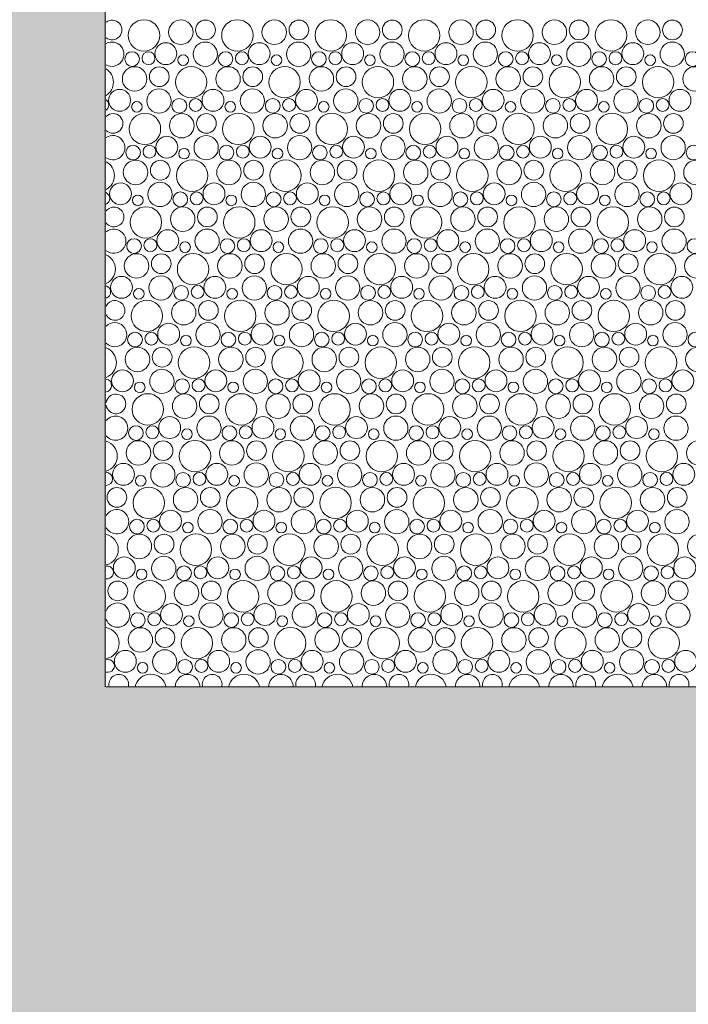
# Model space of a CAD drawing. Header units: metres. Extents: x -167 to 338, y -186 to 508.
# Tile 196 of 256: x 83.83 to 86.43, y 36.26 to 40.1. Entities that reach past the tile are written whole.
import ezdxf

# ---------------------------------------------------------------- set-up
doc = ezdxf.new("R2010")
doc.units = ezdxf.units.M
doc.header["$MEASUREMENT"] = 0
doc.linetypes.add('Öffnungslinie Tür Fenster', pattern=[0.23, 0.15, -0.08])
doc.layers.add('60 Gelände 2D Übersicht', color=7, linetype='Continuous')
doc.layers.add('60 Stellplätze', color=7, linetype='Continuous')

# ---------------------------------------------------------------- blocks, each defined once
blk = doc.blocks.new('*X44', base_point=(27236.1321, 33357.279))
at = {"layer": '60 Gelände 2D Übersicht', "color": 9, "linetype": 'Continuous', "lineweight": 18}
for centre, radius in [((84.3148, 40.0357), 0.0612), ((84.4584, 40.0482), 0.0477), ((84.5544, 40.057), 0.0384), ((84.6786, 40.0357), 0.0612), ((84.8221, 40.0482), 0.0477), ((84.9182, 40.057), 0.0384), ((85.0423, 40.0357), 0.0612), ((85.1858, 40.0482), 0.0477), ((85.2819, 40.057), 0.0384), ((85.406, 40.0357), 0.0612), ((85.5495, 40.0482), 0.0477), ((85.6456, 40.057), 0.0384), ((85.7697, 40.0357), 0.0612), ((85.9132, 40.0482), 0.0477), ((86.0093, 40.057), 0.0384), ((86.1334, 40.0357), 0.0612), ((86.2769, 40.0482), 0.0477), ((86.373, 40.057), 0.0384), ((84.3999, 39.9648), 0.0426), ((84.5534, 39.9626), 0.0473), ((84.7637, 39.9648), 0.0426), ((84.9171, 39.9626), 0.0473), ((85.1274, 39.9648), 0.0426), ((85.2808, 39.9626), 0.0473), ((85.4911, 39.9648), 0.0426), ((85.6445, 39.9626), 0.0473), ((85.8548, 39.9648), 0.0426), ((86.0083, 39.9626), 0.0473), ((86.2185, 39.9648), 0.0426), ((86.372, 39.9626), 0.0473), ((84.2687, 39.9435), 0.0286), ((84.3326, 39.947), 0.0251), ((84.4673, 39.9394), 0.0207), ((84.6325, 39.9435), 0.0286), ((84.6963, 39.947), 0.0251), ((84.831, 39.9394), 0.0207), ((84.9962, 39.9435), 0.0286), ((85.06, 39.947), 0.0251), ((85.1947, 39.9394), 0.0207), ((85.3599, 39.9435), 0.0286), ((85.4237, 39.947), 0.0251), ((85.5584, 39.9394), 0.0207), ((85.7236, 39.9435), 0.0286), ((85.7874, 39.947), 0.0251), ((85.9222, 39.9394), 0.0207), ((86.0873, 39.9435), 0.0286), ((86.1511, 39.947), 0.0251), ((86.2859, 39.9394), 0.0207), ((86.451, 39.9435), 0.0286), ((84.2784, 39.8662), 0.0477), ((84.3744, 39.875), 0.0384), ((84.4986, 39.8537), 0.0612), ((84.6421, 39.8662), 0.0477), ((84.7382, 39.875), 0.0384), ((84.8623, 39.8537), 0.0612), ((85.0058, 39.8662), 0.0477), ((85.1019, 39.875), 0.0384), ((85.226, 39.8537), 0.0612), ((85.3695, 39.8662), 0.0477), ((85.4656, 39.875), 0.0384), ((85.5897, 39.8537), 0.0612), ((85.7332, 39.8662), 0.0477), ((85.8293, 39.875), 0.0384), ((85.9534, 39.8537), 0.0612), ((86.0969, 39.8662), 0.0477), ((86.193, 39.875), 0.0384), ((86.3171, 39.8537), 0.0612), ((86.4607, 39.8662), 0.0477), ((84.2199, 39.7828), 0.0426), ((84.3734, 39.7806), 0.0473), ((84.5837, 39.7828), 0.0426), ((84.7371, 39.7806), 0.0473), ((84.9474, 39.7828), 0.0426), ((85.1008, 39.7806), 0.0473), ((85.3111, 39.7828), 0.0426), ((85.4645, 39.7806), 0.0473), ((85.6748, 39.7828), 0.0426), ((85.8283, 39.7806), 0.0473), ((86.0385, 39.7828), 0.0426), ((86.192, 39.7806), 0.0473), ((86.4022, 39.7828), 0.0426), ((84.2873, 39.7574), 0.0207), ((84.4525, 39.7615), 0.0286), ((84.5163, 39.765), 0.0251), ((84.651, 39.7574), 0.0207), ((84.8162, 39.7615), 0.0286), ((84.88, 39.765), 0.0251), ((85.0147, 39.7574), 0.0207), ((85.1799, 39.7615), 0.0286), ((85.2437, 39.765), 0.0251), ((85.3784, 39.7574), 0.0207), ((85.5436, 39.7615), 0.0286), ((85.6074, 39.765), 0.0251), ((85.7422, 39.7574), 0.0207), ((85.9073, 39.7615), 0.0286), ((85.9711, 39.765), 0.0251), ((86.1059, 39.7574), 0.0207), ((86.271, 39.7615), 0.0286), ((86.3348, 39.765), 0.0251), ((84.3186, 39.6717), 0.0612), ((84.4621, 39.6842), 0.0477), ((84.5582, 39.693), 0.0384), ((84.6823, 39.6717), 0.0612), ((84.8258, 39.6842), 0.0477), ((84.9219, 39.693), 0.0384), ((85.046, 39.6717), 0.0612), ((85.1895, 39.6842), 0.0477), ((85.2856, 39.693), 0.0384), ((85.4097, 39.6717), 0.0612), ((85.5532, 39.6842), 0.0477), ((85.6493, 39.693), 0.0384), ((85.7734, 39.6717), 0.0612), ((85.9169, 39.6842), 0.0477), ((86.013, 39.693), 0.0384), ((86.1371, 39.6717), 0.0612), ((86.2807, 39.6842), 0.0477), ((86.3767, 39.693), 0.0384), ((84.4037, 39.6008), 0.0426), ((84.5571, 39.5986), 0.0473), ((84.7674, 39.6008), 0.0426), ((84.9208, 39.5986), 0.0473), ((85.1311, 39.6008), 0.0426), ((85.2845, 39.5986), 0.0473), ((85.4948, 39.6008), 0.0426), ((85.6483, 39.5986), 0.0473), ((85.8585, 39.6008), 0.0426), ((86.012, 39.5986), 0.0473), ((86.2222, 39.6008), 0.0426), ((86.3757, 39.5986), 0.0473), ((84.2725, 39.5795), 0.0286), ((84.3363, 39.5831), 0.0251), ((84.6362, 39.5795), 0.0286), ((84.7, 39.5831), 0.0251), ((84.9999, 39.5795), 0.0286), ((85.0637, 39.5831), 0.0251), ((85.3636, 39.5795), 0.0286), ((85.4274, 39.5831), 0.0251), ((85.7273, 39.5795), 0.0286), ((85.7911, 39.5831), 0.0251), ((86.091, 39.5795), 0.0286), ((86.1548, 39.5831), 0.0251), ((86.4547, 39.5795), 0.0286), ((84.471, 39.5754), 0.0207), ((84.8347, 39.5754), 0.0207), ((85.1984, 39.5754), 0.0207), ((85.5622, 39.5754), 0.0207), ((85.9259, 39.5754), 0.0207), ((86.2896, 39.5754), 0.0207), ((84.2821, 39.5022), 0.0477), ((84.3782, 39.511), 0.0384), ((84.5023, 39.4897), 0.0612), ((84.6458, 39.5022), 0.0477), ((84.7419, 39.511), 0.0384), ((84.866, 39.4897), 0.0612), ((85.0095, 39.5022), 0.0477), ((85.1056, 39.511), 0.0384), ((85.2297, 39.4897), 0.0612), ((85.3732, 39.5022), 0.0477), ((85.4693, 39.511), 0.0384), ((85.5934, 39.4897), 0.0612), ((85.7369, 39.5022), 0.0477), ((85.833, 39.511), 0.0384), ((85.9571, 39.4897), 0.0612), ((86.1007, 39.5022), 0.0477), ((86.1967, 39.511), 0.0384), ((86.3208, 39.4897), 0.0612), ((86.4644, 39.5022), 0.0477), ((84.2237, 39.4188), 0.0426), ((84.3771, 39.4166), 0.0473), ((84.5874, 39.4188), 0.0426), ((84.7408, 39.4166), 0.0473), ((84.9511, 39.4188), 0.0426), ((85.1045, 39.4166), 0.0473), ((85.3148, 39.4188), 0.0426), ((85.4683, 39.4166), 0.0473), ((85.6785, 39.4188), 0.0426), ((85.832, 39.4166), 0.0473), ((86.0422, 39.4188), 0.0426), ((86.1957, 39.4166), 0.0473), ((86.4059, 39.4188), 0.0426), ((84.291, 39.3934), 0.0207), ((84.4562, 39.3975), 0.0286), ((84.52, 39.4011), 0.0251), ((84.6547, 39.3934), 0.0207), ((84.8199, 39.3975), 0.0286), ((84.8837, 39.4011), 0.0251), ((85.0184, 39.3934), 0.0207), ((85.1836, 39.3975), 0.0286), ((85.2474, 39.4011), 0.0251), ((85.3822, 39.3934), 0.0207), ((85.5473, 39.3975), 0.0286), ((85.6111, 39.4011), 0.0251), ((85.7459, 39.3934), 0.0207), ((85.911, 39.3975), 0.0286), ((85.9748, 39.4011), 0.0251), ((86.1096, 39.3934), 0.0207), ((86.2747, 39.3975), 0.0286), ((86.3385, 39.4011), 0.0251), ((84.3223, 39.3077), 0.0612), ((84.686, 39.3077), 0.0612), ((85.0497, 39.3077), 0.0612), ((85.4134, 39.3077), 0.0612), ((85.7771, 39.3077), 0.0612), ((86.1408, 39.3077), 0.0612), ((84.4658, 39.3202), 0.0477), ((84.5619, 39.329), 0.0384), ((84.8295, 39.3202), 0.0477), ((84.9256, 39.329), 0.0384), ((85.1932, 39.3202), 0.0477), ((85.2893, 39.329), 0.0384), ((85.5569, 39.3202), 0.0477), ((85.653, 39.329), 0.0384), ((85.9207, 39.3202), 0.0477), ((86.0167, 39.329), 0.0384), ((86.2844, 39.3202), 0.0477), ((86.3804, 39.329), 0.0384), ((84.4074, 39.2368), 0.0426), ((84.5608, 39.2346), 0.0473), ((84.7711, 39.2368), 0.0426), ((84.9245, 39.2346), 0.0473), ((85.1348, 39.2368), 0.0426), ((85.2883, 39.2346), 0.0473), ((85.4985, 39.2368), 0.0426), ((85.652, 39.2346), 0.0473), ((85.8622, 39.2368), 0.0426), ((86.0157, 39.2346), 0.0473), ((86.2259, 39.2368), 0.0426), ((86.3794, 39.2346), 0.0473), ((84.2762, 39.2155), 0.0286), ((84.34, 39.2191), 0.0251), ((84.4747, 39.2114), 0.0207), ((84.6399, 39.2155), 0.0286), ((84.7037, 39.2191), 0.0251), ((84.8384, 39.2114), 0.0207), ((85.0036, 39.2155), 0.0286), ((85.0674, 39.2191), 0.0251), ((85.2022, 39.2114), 0.0207), ((85.3673, 39.2155), 0.0286), ((85.4311, 39.2191), 0.0251), ((85.5659, 39.2114), 0.0207), ((85.731, 39.2155), 0.0286), ((85.7948, 39.2191), 0.0251), ((85.9296, 39.2114), 0.0207), ((86.0947, 39.2155), 0.0286), ((86.1585, 39.2191), 0.0251), ((86.2933, 39.2114), 0.0207), ((86.4584, 39.2155), 0.0286), ((84.2858, 39.1382), 0.0477), ((84.3819, 39.147), 0.0384), ((84.506, 39.1257), 0.0612), ((84.6495, 39.1382), 0.0477), ((84.7456, 39.147), 0.0384), ((84.8697, 39.1257), 0.0612), ((85.0132, 39.1382), 0.0477), ((85.1093, 39.147), 0.0384), ((85.2334, 39.1257), 0.0612), ((85.3769, 39.1382), 0.0477), ((85.473, 39.147), 0.0384), ((85.5971, 39.1257), 0.0612), ((85.7407, 39.1382), 0.0477), ((85.8367, 39.147), 0.0384), ((85.9608, 39.1257), 0.0612), ((86.1044, 39.1382), 0.0477), ((86.2004, 39.147), 0.0384), ((86.3245, 39.1257), 0.0612), ((86.4681, 39.1382), 0.0477), ((84.2274, 39.0548), 0.0426), ((84.3808, 39.0526), 0.0473), ((84.4599, 39.0335), 0.0286), ((84.5237, 39.0371), 0.0251), ((84.5911, 39.0548), 0.0426), ((84.7445, 39.0526), 0.0473), ((84.8236, 39.0335), 0.0286), ((84.8874, 39.0371), 0.0251), ((84.9548, 39.0548), 0.0426), ((85.1083, 39.0526), 0.0473), ((85.1873, 39.0335), 0.0286), ((85.2511, 39.0371), 0.0251), ((85.3185, 39.0548), 0.0426), ((85.472, 39.0526), 0.0473), ((85.551, 39.0335), 0.0286), ((85.6148, 39.0371), 0.0251), ((85.6822, 39.0548), 0.0426), ((85.8357, 39.0526), 0.0473), ((85.9147, 39.0335), 0.0286), ((85.9785, 39.0371), 0.0251), ((86.0459, 39.0548), 0.0426), ((86.1994, 39.0526), 0.0473), ((86.2784, 39.0335), 0.0286), ((86.3422, 39.0371), 0.0251), ((86.4096, 39.0548), 0.0426), ((84.2947, 39.0294), 0.0207), ((84.6584, 39.0294), 0.0207), ((85.0222, 39.0294), 0.0207), ((85.3859, 39.0294), 0.0207), ((85.7496, 39.0294), 0.0207), ((86.1133, 39.0294), 0.0207), ((84.326, 38.9437), 0.0612), ((84.4695, 38.9562), 0.0477), ((84.5656, 38.965), 0.0384), ((84.6897, 38.9437), 0.0612), ((84.8332, 38.9562), 0.0477), ((84.9293, 38.965), 0.0384), ((85.0534, 38.9437), 0.0612), ((85.1969, 38.9562), 0.0477), ((85.293, 38.965), 0.0384), ((85.4171, 38.9437), 0.0612), ((85.5607, 38.9562), 0.0477), ((85.6567, 38.965), 0.0384), ((85.7808, 38.9437), 0.0612), ((85.9244, 38.9562), 0.0477), ((86.0204, 38.965), 0.0384), ((86.1445, 38.9437), 0.0612), ((86.2881, 38.9562), 0.0477), ((86.3841, 38.965), 0.0384), ((84.4111, 38.8728), 0.0426), ((84.5645, 38.8706), 0.0473), ((84.7748, 38.8728), 0.0426), ((84.9283, 38.8706), 0.0473), ((85.1385, 38.8728), 0.0426), ((85.292, 38.8706), 0.0473), ((85.5022, 38.8728), 0.0426), ((85.6557, 38.8706), 0.0473), ((85.8659, 38.8728), 0.0426), ((86.0194, 38.8706), 0.0473), ((86.2296, 38.8728), 0.0426), ((86.3831, 38.8706), 0.0473), ((84.2799, 38.8515), 0.0286), ((84.3437, 38.8551), 0.0251), ((84.6436, 38.8515), 0.0286), ((84.7074, 38.8551), 0.0251), ((85.0073, 38.8515), 0.0286), ((85.0711, 38.8551), 0.0251), ((85.371, 38.8515), 0.0286), ((85.4348, 38.8551), 0.0251), ((85.7347, 38.8515), 0.0286), ((85.7985, 38.8551), 0.0251), ((86.0984, 38.8515), 0.0286), ((86.1622, 38.8551), 0.0251), ((86.4621, 38.8515), 0.0286), ((84.4784, 38.8474), 0.0207), ((84.8422, 38.8474), 0.0207), ((85.2059, 38.8474), 0.0207), ((85.5696, 38.8474), 0.0207), ((85.9333, 38.8474), 0.0207), ((86.297, 38.8474), 0.0207), ((84.2895, 38.7742), 0.0477), ((84.3856, 38.783), 0.0384), ((84.5097, 38.7617), 0.0612), ((84.6532, 38.7742), 0.0477), ((84.7493, 38.783), 0.0384), ((84.8734, 38.7617), 0.0612), ((85.0169, 38.7742), 0.0477), ((85.113, 38.783), 0.0384), ((85.2371, 38.7617), 0.0612), ((85.3807, 38.7742), 0.0477), ((85.4767, 38.783), 0.0384), ((85.6008, 38.7617), 0.0612), ((85.7444, 38.7742), 0.0477), ((85.8404, 38.783), 0.0384), ((85.9645, 38.7617), 0.0612), ((86.1081, 38.7742), 0.0477), ((86.2041, 38.783), 0.0384), ((86.3282, 38.7617), 0.0612), ((86.4718, 38.7742), 0.0477), ((84.2311, 38.6908), 0.0426), ((84.3845, 38.6886), 0.0473), ((84.5948, 38.6908), 0.0426), ((84.7483, 38.6886), 0.0473), ((84.9585, 38.6908), 0.0426), ((85.112, 38.6886), 0.0473), ((85.3222, 38.6908), 0.0426), ((85.4757, 38.6886), 0.0473), ((85.6859, 38.6908), 0.0426), ((85.8394, 38.6886), 0.0473), ((86.0496, 38.6908), 0.0426), ((86.2031, 38.6886), 0.0473), ((86.4133, 38.6908), 0.0426), ((84.2984, 38.6654), 0.0207), ((84.4636, 38.6695), 0.0286), ((84.5274, 38.6731), 0.0251), ((84.6622, 38.6654), 0.0207), ((84.8273, 38.6695), 0.0286), ((84.8911, 38.6731), 0.0251), ((85.0259, 38.6654), 0.0207), ((85.191, 38.6695), 0.0286), ((85.2548, 38.6731), 0.0251), ((85.3896, 38.6654), 0.0207), ((85.5547, 38.6695), 0.0286), ((85.6185, 38.6731), 0.0251), ((85.7533, 38.6654), 0.0207), ((85.9184, 38.6695), 0.0286), ((85.9822, 38.6731), 0.0251), ((86.117, 38.6654), 0.0207), ((86.2821, 38.6695), 0.0286), ((86.3459, 38.6731), 0.0251), ((84.3297, 38.5797), 0.0612), ((84.6934, 38.5797), 0.0612), ((85.0571, 38.5797), 0.0612), ((85.4208, 38.5797), 0.0612), ((85.7845, 38.5797), 0.0612), ((86.1482, 38.5797), 0.0612), ((84.4732, 38.5922), 0.0477), ((84.5693, 38.601), 0.0384), ((84.8369, 38.5922), 0.0477), ((84.933, 38.601), 0.0384), ((85.2007, 38.5922), 0.0477), ((85.2967, 38.601), 0.0384), ((85.5644, 38.5922), 0.0477), ((85.6604, 38.601), 0.0384), ((85.9281, 38.5922), 0.0477), ((86.0241, 38.601), 0.0384), ((86.2918, 38.5922), 0.0477), ((86.3878, 38.601), 0.0384), ((84.4148, 38.5088), 0.0426), ((84.5683, 38.5066), 0.0473), ((84.7785, 38.5088), 0.0426), ((84.932, 38.5066), 0.0473), ((85.1422, 38.5088), 0.0426), ((85.2957, 38.5066), 0.0473), ((85.5059, 38.5088), 0.0426), ((85.6594, 38.5066), 0.0473), ((85.8696, 38.5088), 0.0426), ((86.0231, 38.5066), 0.0473), ((86.2333, 38.5088), 0.0426), ((86.3868, 38.5066), 0.0473), ((84.2836, 38.4875), 0.0286), ((84.3474, 38.4911), 0.0251), ((84.4822, 38.4834), 0.0207), ((84.6473, 38.4875), 0.0286), ((84.7111, 38.4911), 0.0251), ((84.8459, 38.4834), 0.0207), ((85.011, 38.4875), 0.0286), ((85.0748, 38.4911), 0.0251), ((85.2096, 38.4834), 0.0207), ((85.3747, 38.4875), 0.0286), ((85.4385, 38.4911), 0.0251), ((85.5733, 38.4834), 0.0207), ((85.7384, 38.4875), 0.0286), ((85.8022, 38.4911), 0.0251), ((85.937, 38.4834), 0.0207), ((86.1021, 38.4875), 0.0286), ((86.1659, 38.4911), 0.0251), ((86.3007, 38.4834), 0.0207), ((84.2932, 38.4102), 0.0477), ((84.3893, 38.419), 0.0384), ((84.5134, 38.3977), 0.0612), ((84.6569, 38.4102), 0.0477), ((84.753, 38.419), 0.0384), ((84.8771, 38.3977), 0.0612), ((85.0207, 38.4102), 0.0477), ((85.1167, 38.419), 0.0384), ((85.2408, 38.3977), 0.0612), ((85.3844, 38.4102), 0.0477), ((85.4804, 38.419), 0.0384), ((85.6045, 38.3977), 0.0612), ((85.7481, 38.4102), 0.0477), ((85.8441, 38.419), 0.0384), ((85.9682, 38.3977), 0.0612), ((86.1118, 38.4102), 0.0477), ((86.2078, 38.419), 0.0384), ((86.3319, 38.3977), 0.0612), ((86.4755, 38.4102), 0.0477), ((84.2348, 38.3268), 0.0426), ((84.3883, 38.3246), 0.0473), ((84.4673, 38.3055), 0.0286), ((84.5311, 38.3091), 0.0251), ((84.5985, 38.3268), 0.0426), ((84.752, 38.3246), 0.0473), ((84.831, 38.3055), 0.0286), ((84.8948, 38.3091), 0.0251), ((84.9622, 38.3268), 0.0426), ((85.1157, 38.3246), 0.0473), ((85.1947, 38.3055), 0.0286), ((85.2585, 38.3091), 0.0251), ((85.3259, 38.3268), 0.0426), ((85.4794, 38.3246), 0.0473), ((85.5584, 38.3055), 0.0286), ((85.6222, 38.3091), 0.0251), ((85.6896, 38.3268), 0.0426), ((85.8431, 38.3246), 0.0473), ((85.9221, 38.3055), 0.0286), ((85.9859, 38.3091), 0.0251), ((86.0533, 38.3268), 0.0426), ((86.2068, 38.3246), 0.0473), ((86.2858, 38.3055), 0.0286), ((86.3497, 38.3091), 0.0251), ((86.417, 38.3268), 0.0426), ((84.3022, 38.3014), 0.0207), ((84.6659, 38.3014), 0.0207), ((85.0296, 38.3014), 0.0207), ((85.3933, 38.3014), 0.0207), ((85.757, 38.3014), 0.0207), ((86.1207, 38.3014), 0.0207), ((84.2093, 38.237), 0.0384), ((84.3334, 38.2157), 0.0612), ((84.4769, 38.2282), 0.0477), ((84.573, 38.237), 0.0384), ((84.6971, 38.2157), 0.0612), ((84.8407, 38.2282), 0.0477), ((84.9367, 38.237), 0.0384), ((85.0608, 38.2157), 0.0612), ((85.2044, 38.2282), 0.0477), ((85.3004, 38.237), 0.0384), ((85.4245, 38.2157), 0.0612), ((85.5681, 38.2282), 0.0477), ((85.6641, 38.237), 0.0384), ((85.7882, 38.2157), 0.0612), ((85.9318, 38.2282), 0.0477), ((86.0278, 38.237), 0.0384), ((86.1519, 38.2157), 0.0612), ((86.2955, 38.2282), 0.0477), ((86.3915, 38.237), 0.0384), ((84.4185, 38.1448), 0.0426), ((84.572, 38.1426), 0.0473), ((84.7822, 38.1448), 0.0426), ((84.9357, 38.1426), 0.0473), ((85.1459, 38.1448), 0.0426), ((85.2994, 38.1426), 0.0473), ((85.5096, 38.1448), 0.0426), ((85.6631, 38.1426), 0.0473), ((85.8733, 38.1448), 0.0426), ((86.0268, 38.1426), 0.0473), ((86.237, 38.1448), 0.0426), ((86.3905, 38.1426), 0.0473), ((84.2873, 38.1235), 0.0286), ((84.3511, 38.1271), 0.0251), ((84.651, 38.1235), 0.0286), ((84.7148, 38.1271), 0.0251), ((85.0147, 38.1235), 0.0286), ((85.0785, 38.1271), 0.0251), ((85.3784, 38.1235), 0.0286), ((85.4422, 38.1271), 0.0251), ((85.7421, 38.1235), 0.0286), ((85.8059, 38.1271), 0.0251), ((86.1058, 38.1235), 0.0286), ((86.1697, 38.1271), 0.0251), ((84.4859, 38.1194), 0.0207), ((84.8496, 38.1194), 0.0207), ((85.2133, 38.1194), 0.0207), ((85.577, 38.1194), 0.0207), ((85.9407, 38.1194), 0.0207), ((86.3044, 38.1194), 0.0207), ((84.2969, 38.0462), 0.0477), ((84.393, 38.055), 0.0384), ((84.5171, 38.0337), 0.0612), ((84.6607, 38.0462), 0.0477), ((84.7567, 38.055), 0.0384), ((84.8808, 38.0337), 0.0612), ((85.0244, 38.0462), 0.0477), ((85.1204, 38.055), 0.0384), ((85.2445, 38.0337), 0.0612), ((85.3881, 38.0462), 0.0477), ((85.4841, 38.055), 0.0384), ((85.6082, 38.0337), 0.0612), ((85.7518, 38.0462), 0.0477), ((85.8478, 38.055), 0.0384), ((85.9719, 38.0337), 0.0612), ((86.1155, 38.0462), 0.0477), ((86.2115, 38.055), 0.0384), ((86.3356, 38.0337), 0.0612), ((86.4792, 38.0462), 0.0477), ((84.2385, 37.9628), 0.0426), ((84.392, 37.9606), 0.0473), ((84.6022, 37.9628), 0.0426), ((84.7557, 37.9606), 0.0473), ((84.9659, 37.9628), 0.0426), ((85.1194, 37.9606), 0.0473), ((85.3296, 37.9628), 0.0426), ((85.4831, 37.9606), 0.0473), ((85.6933, 37.9628), 0.0426), ((85.8468, 37.9606), 0.0473), ((86.057, 37.9628), 0.0426), ((86.2105, 37.9606), 0.0473), ((86.4207, 37.9628), 0.0426), ((84.3059, 37.9374), 0.0207), ((84.471, 37.9415), 0.0286), ((84.5348, 37.9451), 0.0251), ((84.6696, 37.9374), 0.0207), ((84.8347, 37.9415), 0.0286), ((84.8985, 37.9451), 0.0251), ((85.0333, 37.9374), 0.0207), ((85.1984, 37.9415), 0.0286), ((85.2622, 37.9451), 0.0251), ((85.397, 37.9374), 0.0207), ((85.5621, 37.9415), 0.0286), ((85.6259, 37.9451), 0.0251), ((85.7607, 37.9374), 0.0207), ((85.9258, 37.9415), 0.0286), ((85.9897, 37.9451), 0.0251), ((86.1244, 37.9374), 0.0207), ((86.2895, 37.9415), 0.0286), ((86.3534, 37.9451), 0.0251), ((84.3371, 37.8517), 0.0612), ((84.7008, 37.8517), 0.0612), ((85.0645, 37.8517), 0.0612), ((85.4282, 37.8517), 0.0612), ((85.7919, 37.8517), 0.0612), ((86.1556, 37.8517), 0.0612), ((84.213, 37.873), 0.0384), ((84.4807, 37.8642), 0.0477), ((84.5767, 37.873), 0.0384), ((84.8444, 37.8642), 0.0477), ((84.9404, 37.873), 0.0384), ((85.2081, 37.8642), 0.0477), ((85.3041, 37.873), 0.0384), ((85.5718, 37.8642), 0.0477), ((85.6678, 37.873), 0.0384), ((85.9355, 37.8642), 0.0477), ((86.0315, 37.873), 0.0384), ((86.2992, 37.8642), 0.0477), ((86.3952, 37.873), 0.0384), ((84.4222, 37.7808), 0.0426), ((84.5757, 37.7787), 0.0473), ((84.7859, 37.7808), 0.0426), ((84.9394, 37.7787), 0.0473), ((85.1496, 37.7808), 0.0426), ((85.3031, 37.7787), 0.0473), ((85.5133, 37.7808), 0.0426), ((85.6668, 37.7787), 0.0473), ((85.877, 37.7808), 0.0426), ((86.0305, 37.7787), 0.0473), ((86.2407, 37.7808), 0.0426), ((86.3942, 37.7787), 0.0473), ((84.291, 37.7595), 0.0286), ((84.3548, 37.7631), 0.0251), ((84.4896, 37.7554), 0.0207), ((84.6547, 37.7595), 0.0286), ((84.7185, 37.7631), 0.0251), ((84.8533, 37.7554), 0.0207), ((85.0184, 37.7595), 0.0286), ((85.0822, 37.7631), 0.0251), ((85.217, 37.7554), 0.0207), ((85.3821, 37.7595), 0.0286), ((85.4459, 37.7631), 0.0251), ((85.5807, 37.7554), 0.0207), ((85.7458, 37.7595), 0.0286), ((85.8097, 37.7631), 0.0251), ((85.9444, 37.7554), 0.0207), ((86.1095, 37.7595), 0.0286), ((86.1734, 37.7631), 0.0251), ((86.3081, 37.7554), 0.0207), ((84.3007, 37.6822), 0.0477), ((84.3967, 37.691), 0.0384), ((84.5208, 37.6697), 0.0612), ((84.6644, 37.6822), 0.0477), ((84.7604, 37.691), 0.0384), ((84.8845, 37.6697), 0.0612), ((85.0281, 37.6822), 0.0477), ((85.1241, 37.691), 0.0384), ((85.2482, 37.6697), 0.0612), ((85.3918, 37.6822), 0.0477), ((85.4878, 37.691), 0.0384), ((85.6119, 37.6697), 0.0612), ((85.7555, 37.6822), 0.0477), ((85.8515, 37.691), 0.0384), ((85.9756, 37.6697), 0.0612), ((86.1192, 37.6822), 0.0477), ((86.2152, 37.691), 0.0384), ((86.3393, 37.6697), 0.0612), ((84.3957, 37.5967), 0.0473), ((84.7594, 37.5967), 0.0473), ((85.1231, 37.5967), 0.0473), ((85.4868, 37.5967), 0.0473), ((85.8505, 37.5967), 0.0473), ((86.2142, 37.5967), 0.0473), ((84.2422, 37.5988), 0.0426), ((84.4747, 37.5775), 0.0286), ((84.5385, 37.5811), 0.0251), ((84.6059, 37.5988), 0.0426), ((84.8384, 37.5775), 0.0286), ((84.9022, 37.5811), 0.0251), ((84.9696, 37.5988), 0.0426), ((85.2021, 37.5775), 0.0286), ((85.2659, 37.5811), 0.0251), ((85.3333, 37.5988), 0.0426), ((85.5658, 37.5775), 0.0286), ((85.6297, 37.5811), 0.0251), ((85.697, 37.5988), 0.0426), ((85.9295, 37.5775), 0.0286), ((85.9934, 37.5811), 0.0251), ((86.0607, 37.5988), 0.0426), ((86.2932, 37.5775), 0.0286), ((86.3571, 37.5811), 0.0251), ((86.4244, 37.5988), 0.0426), ((84.3096, 37.5734), 0.0207), ((84.6733, 37.5734), 0.0207), ((85.037, 37.5734), 0.0207), ((85.4007, 37.5734), 0.0207), ((85.7644, 37.5734), 0.0207), ((86.1281, 37.5734), 0.0207)]:
    blk.add_circle(centre, radius, dxfattribs=at)
for centre, radius, start, end in [((84.1907, 40.057), 0.0384, 232.869, 127.131), ((84.1897, 39.9626), 0.0473, 242.1049, 117.8951), ((84.1348, 39.8537), 0.0612, 302.3325, 57.6675), ((84.1526, 39.765), 0.0251, 306.7685, 53.2315), ((84.1944, 39.693), 0.0384, 225.5486, 134.4514), ((84.1934, 39.5986), 0.0473, 236.8917, 123.1083), ((84.1386, 39.4897), 0.0612, 298.3113, 61.6887), ((84.1563, 39.4011), 0.0251, 296.7895, 63.2105), ((84.1982, 39.329), 0.0384, 217.1584, 142.8416), ((84.1971, 39.2346), 0.0473, 231.3476, 128.6524), ((84.1423, 39.1257), 0.0612, 294.437, 65.563), ((84.16, 39.0371), 0.0251, 287.6286, 72.3714), ((84.2019, 38.965), 0.0384, 206.6665, 153.3335), ((84.2008, 38.8706), 0.0473, 225.3347, 134.6653), ((84.146, 38.7617), 0.0612, 290.6785, 69.3215), ((84.1637, 38.6731), 0.0251, 278.9154, 81.0846), ((84.2056, 38.601), 0.0384, 187.9873, 172.0127), ((84.2045, 38.5066), 0.0473, 218.617, 141.383), ((84.1497, 38.3977), 0.0612, 287.0109, 72.9891), ((84.1674, 38.3091), 0.0251, 270.4073, 89.5927), ((84.2083, 38.1426), 0.0473, 210.7165, 149.2835), ((84.1534, 38.0337), 0.0612, 283.4139, 76.5861), ((84.1711, 37.9451), 0.0251, 261.9081, 98.0919), ((84.212, 37.7787), 0.0473, 200.2692, 159.7308), ((84.1571, 37.6697), 0.0612, 279.8701, 80.1299), ((84.1748, 37.5811), 0.0251, 253.2241, 106.7759), ((84.2167, 37.509), 0.0384, 344.9363, 195.0637), ((84.3408, 37.4877), 0.0612, 10.645, 169.355), ((84.4844, 37.5002), 0.0477, 358.6185, 181.3814), ((84.5804, 37.509), 0.0384, 344.9361, 195.0639), ((84.7045, 37.4877), 0.0612, 10.6448, 169.3551), ((84.8481, 37.5002), 0.0477, 358.6183, 181.3816), ((84.9441, 37.509), 0.0384, 344.9358, 195.0641), ((85.0682, 37.4877), 0.0612, 10.6447, 169.3553), ((85.2118, 37.5002), 0.0477, 358.6182, 181.3818), ((85.3078, 37.509), 0.0384, 344.9356, 195.0643), ((85.4319, 37.4877), 0.0612, 10.6446, 169.3554), ((85.5755, 37.5002), 0.0477, 358.618, 181.3819), ((85.6715, 37.509), 0.0384, 344.9354, 195.0646), ((85.7956, 37.4877), 0.0612, 10.6444, 169.3555), ((85.9392, 37.5002), 0.0477, 358.6178, 181.3821), ((86.0352, 37.509), 0.0384, 344.9352, 195.0648), ((86.1593, 37.4877), 0.0612, 10.6443, 169.3557), ((86.3029, 37.5002), 0.0477, 358.6177, 181.3823), ((86.3989, 37.509), 0.0384, 344.935, 195.065)]:
    blk.add_arc(centre, radius, start, end, dxfattribs=at)

msp = doc.modelspace()

# ---------------------------------------------------------------- hatches: boundary and pattern name
at = {"layer": '60 Gelände 2D Übersicht', "linetype": 'Continuous', "lineweight": 18}
h = msp.add_hatch(dxfattribs=at)
h.set_pattern_fill('Mörtel_0001', color=8, style=0, pattern_type=2)
h.set_pattern_definition([(45, (27236.1321, 33357.62905), (-0.11136931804, 0.11136931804), [0, -0.105, 0, -0.1575]), (110, (27236.4821, 33357.62905), (0.1480015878, 0.0538681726), [0, -0.077, 0, -0.133])])
h.paths.add_polyline_path([(58.1615, 45.7496), (66.6638, 45.7501), (66.663, 37.5001), (77.6619, 37.5142), (77.6627, 45.7491), (84.1676, 45.7491), (84.1668, 37.4991), (95.1657, 37.4991), (95.1665, 45.7491), (101.6703, 45.7491), (101.6703, 14.5263), (95.1658, 14.3351), (95.1689, 36.0142), (84.17, 36.0153), (84.1681, 14.0509), (77.6707, 13.994), (77.6638, 36.0132), (66.6649, 35.9991), (66.6638, 13.8829), (59.5867, 13.8829), (59.5867, 23.1797), (59.5867, 37.3459), (58.1625, 37.3459), (58.1625, 28.2047)])

# ---------------------------------------------------------------- linework, layer by layer
at = {"layer": '60 Stellplätze', "color": 7, "linetype": 'Continuous', "lineweight": 13}
for p, q in [((84.1641, 37.4991), (84.1637, 45.7491)), ((84.1667, 37.4991), (95.1688, 37.4991))]:
    msp.add_line(p, q, dxfattribs=at)

# ---------------------------------------------------------------- block references
at = {"layer": '60 Gelände 2D Übersicht', "color": 9, "linetype": 'Öffnungslinie Tür Fenster', "lineweight": 18}
msp.add_blockref('*X44', (27236.1321, 33357.279), dxfattribs=at)

doc.saveas('drawing.dxf')
